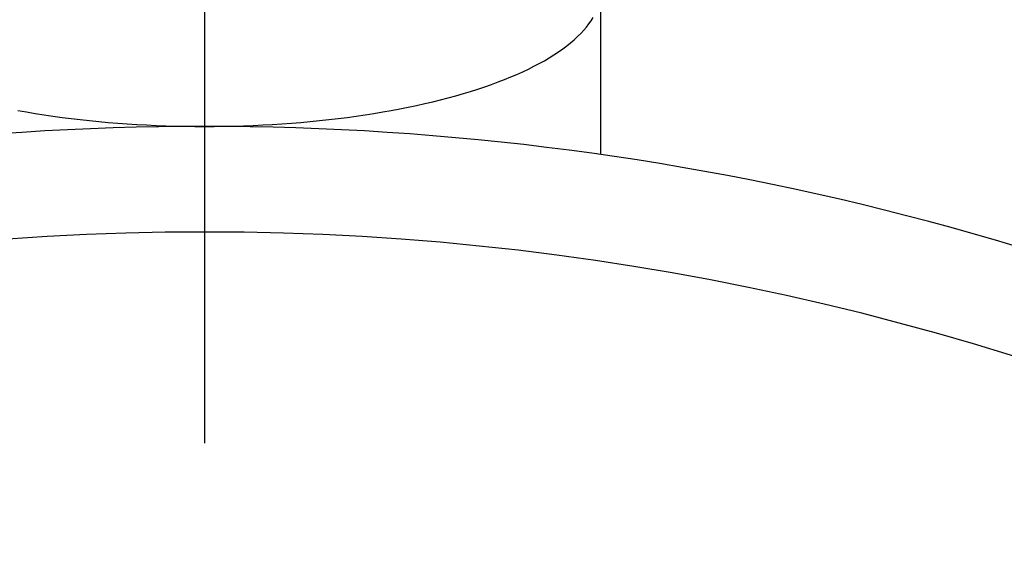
# Model space of a CAD drawing. Extents: x -93 to 223, y -92 to 223.
# Tile 4 of 11: x -4 to 15, y 45 to 55. Entities that reach past the tile are written whole.
import ezdxf

# ---------------------------------------------------------------- set-up
doc = ezdxf.new("R2010")
doc.units = 0
doc.header["$LTSCALE"] = 14
doc.linetypes.add('CENTER', pattern=[2, 1.25, -0.25, 0.25, -0.25])
doc.layers.get('0').update_dxf_attribs({"linetype": 'CONTINUOUS'})
doc.layers.add('CENTER', color=1, linetype='CENTER')

msp = doc.modelspace()

# ---------------------------------------------------------------- linework, layer by layer
msp.add_line((7.5, 52.467), (7.5, 60.336))
msp.add_polyline3d([(-3.535, 53.303, 0), (-3.372, 53.274, 0), (-3.207, 53.246, 0), (-3.039, 53.22, 0), (-2.87, 53.195, 0), (-2.699, 53.172, 0), (-2.527, 53.15, 0), (-2.353, 53.13, 0), (-2.177, 53.111, 0), (-2, 53.093, 0), (-1.822, 53.077, 0), (-1.643, 53.062, 0), (-1.463, 53.049, 0), (-1.282, 53.038, 0), (-1.1, 53.028, 0), (-0.918, 53.019, 0), (-0.735, 53.012, 0), (-0.552, 53.007, 0), (-0.368, 53.003, 0), (-0.184, 53.001, 0), (0, 53, 0), (0.184, 53.001, 0), (0.368, 53.003, 0), (0.552, 53.007, 0), (0.735, 53.012, 0), (0.918, 53.019, 0), (1.1, 53.028, 0), (1.282, 53.038, 0), (1.463, 53.049, 0), (1.643, 53.062, 0), (1.822, 53.077, 0), (2, 53.093, 0), (2.177, 53.111, 0), (2.353, 53.13, 0), (2.527, 53.15, 0), (2.699, 53.172, 0), (2.87, 53.195, 0), (3.039, 53.22, 0), (3.207, 53.246, 0), (3.372, 53.274, 0), (3.535, 53.303, 0), (3.697, 53.333, 0), (3.856, 53.365, 0), (4.012, 53.398, 0), (4.167, 53.432, 0), (4.319, 53.468, 0), (4.468, 53.505, 0), (4.614, 53.543, 0), (4.758, 53.582, 0), (4.899, 53.623, 0), (5.037, 53.664, 0), (5.172, 53.707, 0), (5.303, 53.751, 0), (5.432, 53.796, 0), (5.557, 53.843, 0), (5.679, 53.89, 0), (5.798, 53.938, 0), (5.913, 53.987, 0), (6.024, 54.037, 0), (6.132, 54.088, 0), (6.236, 54.14, 0), (6.336, 54.193, 0), (6.433, 54.246, 0), (6.526, 54.301, 0), (6.614, 54.356, 0), (6.699, 54.412, 0), (6.78, 54.468, 0), (6.857, 54.526, 0), (6.929, 54.584, 0), (6.997, 54.642, 0), (7.062, 54.701, 0), (7.121, 54.761, 0), (7.177, 54.821, 0), (7.228, 54.881, 0), (7.275, 54.942, 0), (7.318, 55.003, 0), (7.356, 55.065, 0)])
msp.add_circle((0, 0), 82.5)
for radius, start, end in [(53, 59.7568, 120.2432), (51, 37.1545, 142.8455)]:
    msp.add_arc((0, 0), radius, start, end)
at = {"layer": 'CENTER'}
msp.add_line((0, 92.5), (0, -92.5), dxfattribs=at)

doc.saveas('drawing.dxf')
